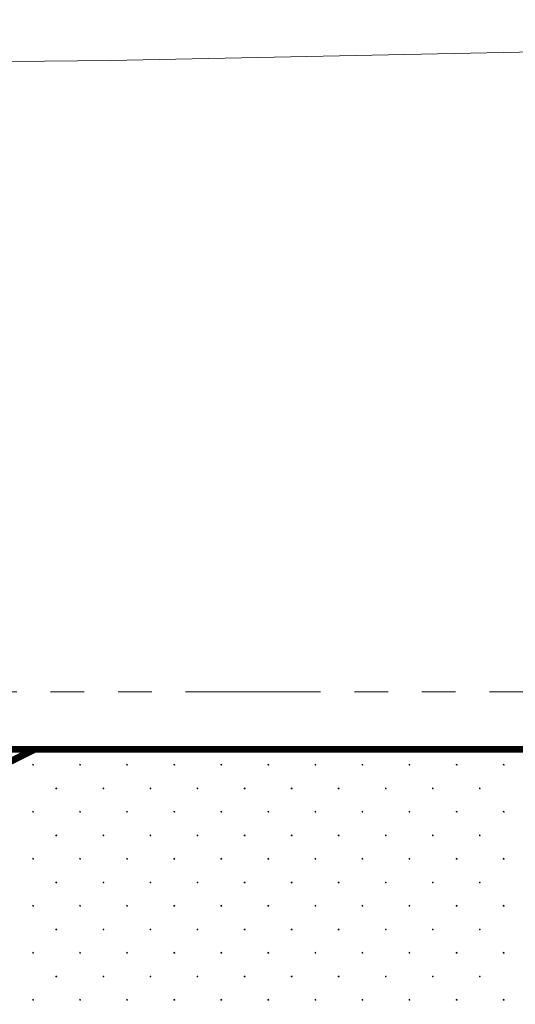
# Model space of a CAD drawing. Header units: millimetres. Extents: x 615418 to 955542, y 450519 to 646666.
# Tile 38 of 84: x 729923 to 737263, y 607027 to 621617. Entities that reach past the tile are written whole.
import ezdxf

# ---------------------------------------------------------------- set-up
doc = ezdxf.new("R2010")
doc.units = ezdxf.units.MM
doc.linetypes.add('ACISOTGB', pattern=[9, 4, -1, 1, -1, 1, -1])
for name, color, linetype in [('C3D-Профиль', 7, 'Continuous'), ('Fill', 7, 'Continuous'), ('Бетон_условный', 7, 'Continuous')]:
    doc.layers.add(name, color=color, linetype=linetype)
doc.layers.add('ИИ_ОФОРМЛЕНИЕ_015', color=7, linetype='Continuous', lineweight=15)

msp = doc.modelspace()

# ---------------------------------------------------------------- linework, layer by layer
at = {"layer": 'C3D-Профиль', "linetype": 'Continuous', "lineweight": 13, "flags": 128}
msp.add_lwpolyline([(718527.4, 620885.8), (731268.3, 621009.9), (737808.7, 621145.3), (741503.8, 621068.1), (747737.6, 620968), (754289.3, 620861.6)], dxfattribs=at)
at = {"layer": 'Fill', "linetype": 'Continuous', "lineweight": 13}
for p, q in [((730122.8, 610583.6), (730115, 610581.1)), ((730115.1, 610581.1), (730115.1, 610572.9)), ((730115.1, 610572.9), (730122.9, 610570.4)), ((730127.6, 610577), (730122.8, 610583.6)), ((730122.8, 610570.4), (730127.6, 610577)), ((730819.7, 610583.6), (730812, 610581.1)), ((730812, 610581.1), (730812, 610572.9)), ((730812.1, 610572.9), (730819.8, 610570.4)), ((730819.7, 610570.4), (730824.5, 610577)), ((730824.5, 610577), (730819.8, 610583.6)), ((731516.6, 610583.6), (731508.9, 610581.1)), ((731508.9, 610581.1), (731508.9, 610572.9)), ((731509, 610572.9), (731516.8, 610570.4)), ((731516.6, 610570.4), (731521.4, 610577)), ((731521.5, 610577), (731516.7, 610583.6)), ((732213.6, 610583.6), (732205.8, 610581.1)), ((732205.9, 610581.1), (732205.9, 610572.9)), ((732205.9, 610572.9), (732213.7, 610570.4)), ((732218.4, 610577), (732213.6, 610583.6)), ((732213.6, 610570.4), (732218.4, 610577)), ((732910.5, 610583.6), (732902.8, 610581.1)), ((732902.8, 610581.1), (732902.8, 610572.9)), ((732902.9, 610572.9), (732910.6, 610570.4)), ((732915.3, 610577), (732910.5, 610583.6)), ((732910.5, 610570.4), (732915.3, 610577)), ((733607.4, 610583.6), (733599.7, 610581.1)), ((733599.7, 610581.1), (733599.7, 610572.9)), ((733599.8, 610572.9), (733607.5, 610570.4)), ((733607.4, 610570.4), (733612.2, 610577)), ((733612.3, 610577), (733607.5, 610583.6)), ((734304.4, 610583.6), (734296.6, 610581.1)), ((734296.7, 610581.1), (734296.7, 610572.9)), ((734296.7, 610572.9), (734304.5, 610570.4)), ((734309.2, 610577), (734304.4, 610583.6)), ((734304.4, 610570.4), (734309.2, 610577)), ((735001.3, 610583.6), (734993.5, 610581.1)), ((734993.6, 610581.1), (734993.6, 610572.9)), ((734993.6, 610572.9), (735001.4, 610570.4)), ((735006.1, 610577), (735001.3, 610583.6)), ((735001.3, 610570.4), (735006.1, 610577)), ((735698.2, 610583.6), (735690.5, 610581.1)), ((735690.5, 610581.1), (735690.5, 610572.9)), ((735690.6, 610572.9), (735698.3, 610570.4)), ((735698.2, 610570.4), (735703, 610577)), ((735703.1, 610577), (735698.3, 610583.6)), ((736395.2, 610583.6), (736387.4, 610581.1)), ((736387.4, 610581.1), (736387.4, 610572.9)), ((736387.5, 610572.9), (736395.3, 610570.4)), ((736400, 610577), (736395.2, 610583.6)), ((736395.2, 610570.4), (736399.9, 610577)), ((737092.1, 610583.6), (737084.3, 610581.1)), ((737084.4, 610581.1), (737084.4, 610572.9)), ((737084.4, 610572.9), (737092.2, 610570.4)), ((737096.9, 610577), (737092.1, 610583.6)), ((737092.1, 610570.4), (737096.9, 610577)), ((730467.8, 610232), (730460, 610229.5)), ((730460.1, 610229.5), (730460.1, 610221.3)), ((730460.1, 610221.3), (730467.9, 610218.8)), ((730472.6, 610225.4), (730467.8, 610232)), ((730467.8, 610218.8), (730472.6, 610225.4)), ((731164.7, 610232), (731157, 610229.5)), ((731157, 610229.5), (731157, 610221.3)), ((731157.1, 610221.3), (731164.8, 610218.8)), ((731164.7, 610218.8), (731169.5, 610225.4)), ((731169.5, 610225.4), (731164.8, 610232)), ((731861.6, 610232), (731853.9, 610229.5)), ((731853.9, 610229.5), (731853.9, 610221.3)), ((731854, 610221.3), (731861.8, 610218.8)), ((731861.6, 610218.8), (731866.4, 610225.4)), ((731866.5, 610225.4), (731861.7, 610232)), ((732558.6, 610232), (732550.8, 610229.5)), ((732550.9, 610229.5), (732550.9, 610221.3)), ((732550.9, 610221.3), (732558.7, 610218.8)), ((732563.4, 610225.4), (732558.6, 610232)), ((732558.6, 610218.8), (732563.4, 610225.4)), ((733255.5, 610232), (733247.8, 610229.5)), ((733247.8, 610229.5), (733247.8, 610221.3)), ((733247.9, 610221.3), (733255.6, 610218.8)), ((733260.3, 610225.4), (733255.5, 610232)), ((733255.5, 610218.8), (733260.3, 610225.4)), ((733952.4, 610232), (733944.7, 610229.5)), ((733944.7, 610229.5), (733944.7, 610221.3)), ((733944.8, 610221.3), (733952.5, 610218.8)), ((733952.4, 610218.8), (733957.2, 610225.4)), ((733957.3, 610225.4), (733952.5, 610232)), ((734649.4, 610232), (734641.6, 610229.5)), ((734641.7, 610229.5), (734641.7, 610221.3)), ((734641.7, 610221.3), (734649.5, 610218.8)), ((734654.2, 610225.4), (734649.4, 610232)), ((734649.4, 610218.8), (734654.2, 610225.4)), ((735346.3, 610232), (735338.5, 610229.5)), ((735338.6, 610229.5), (735338.6, 610221.3)), ((735338.6, 610221.3), (735346.4, 610218.8)), ((735351.1, 610225.4), (735346.3, 610232)), ((735346.3, 610218.8), (735351.1, 610225.4)), ((736043.2, 610232), (736035.5, 610229.5)), ((736035.5, 610229.5), (736035.5, 610221.3)), ((736035.6, 610221.3), (736043.3, 610218.8)), ((736043.2, 610218.8), (736048, 610225.4)), ((736048.1, 610225.4), (736043.3, 610232)), ((736740.2, 610232), (736732.4, 610229.5)), ((736732.4, 610229.5), (736732.4, 610221.3)), ((736732.5, 610221.3), (736740.3, 610218.8)), ((736745, 610225.4), (736740.2, 610232)), ((736740.2, 610218.8), (736744.9, 610225.4)), ((730122.8, 609887), (730115, 609884.5)), ((730115.1, 609884.5), (730115.1, 609876.3)), ((730115.1, 609876.3), (730122.9, 609873.8)), ((730127.6, 609880.4), (730122.8, 609887)), ((730122.8, 609873.8), (730127.6, 609880.4)), ((730819.7, 609887), (730812, 609884.5)), ((730812, 609884.5), (730812, 609876.3)), ((730812.1, 609876.3), (730819.8, 609873.8)), ((730819.7, 609873.8), (730824.5, 609880.4)), ((730824.5, 609880.4), (730819.8, 609887)), ((731516.6, 609887), (731508.9, 609884.5)), ((731508.9, 609884.5), (731508.9, 609876.3)), ((731509, 609876.3), (731516.8, 609873.8)), ((731516.6, 609873.8), (731521.4, 609880.4)), ((731521.5, 609880.4), (731516.7, 609887)), ((732213.6, 609887), (732205.8, 609884.5)), ((732205.9, 609884.5), (732205.9, 609876.3)), ((732205.9, 609876.3), (732213.7, 609873.8)), ((732218.4, 609880.4), (732213.6, 609887)), ((732213.6, 609873.8), (732218.4, 609880.4)), ((732910.5, 609887), (732902.8, 609884.5)), ((732902.8, 609884.5), (732902.8, 609876.3)), ((732902.9, 609876.3), (732910.6, 609873.8)), ((732915.3, 609880.4), (732910.5, 609887)), ((732910.5, 609873.8), (732915.3, 609880.4)), ((733607.4, 609887), (733599.7, 609884.5)), ((733599.7, 609884.5), (733599.7, 609876.3)), ((733599.8, 609876.3), (733607.5, 609873.8)), ((733607.4, 609873.8), (733612.2, 609880.4)), ((733612.3, 609880.4), (733607.5, 609887)), ((734304.4, 609887), (734296.6, 609884.5)), ((734296.7, 609884.5), (734296.7, 609876.3)), ((734296.7, 609876.3), (734304.5, 609873.8)), ((734309.2, 609880.4), (734304.4, 609887)), ((734304.4, 609873.8), (734309.2, 609880.4)), ((735001.3, 609887), (734993.5, 609884.5)), ((734993.6, 609884.5), (734993.6, 609876.3)), ((734993.6, 609876.3), (735001.4, 609873.8)), ((735006.1, 609880.4), (735001.3, 609887)), ((735001.3, 609873.8), (735006.1, 609880.4)), ((735698.2, 609887), (735690.5, 609884.5)), ((735690.5, 609884.5), (735690.5, 609876.3)), ((735690.6, 609876.3), (735698.3, 609873.8)), ((735698.2, 609873.8), (735703, 609880.4)), ((735703.1, 609880.4), (735698.3, 609887)), ((736395.2, 609887), (736387.4, 609884.5)), ((736387.4, 609884.5), (736387.4, 609876.3)), ((736387.5, 609876.3), (736395.3, 609873.8)), ((736400, 609880.4), (736395.2, 609887)), ((736395.2, 609873.8), (736399.9, 609880.4)), ((737092.1, 609887), (737084.3, 609884.5)), ((737084.4, 609884.5), (737084.4, 609876.3)), ((737084.4, 609876.3), (737092.2, 609873.8)), ((737096.9, 609880.4), (737092.1, 609887)), ((737092.1, 609873.8), (737096.9, 609880.4)), ((730467.8, 609535.4), (730460, 609532.9)), ((730460.1, 609532.9), (730460.1, 609524.7)), ((730460.1, 609524.7), (730467.9, 609522.2)), ((730472.6, 609528.8), (730467.8, 609535.4)), ((730467.8, 609522.2), (730472.6, 609528.8)), ((731164.7, 609535.4), (731157, 609532.9)), ((731157, 609532.9), (731157, 609524.7)), ((731157.1, 609524.7), (731164.8, 609522.2)), ((731164.7, 609522.2), (731169.5, 609528.8)), ((731169.5, 609528.8), (731164.8, 609535.4)), ((731861.6, 609535.4), (731853.9, 609532.9)), ((731853.9, 609532.9), (731853.9, 609524.7)), ((731854, 609524.7), (731861.8, 609522.2)), ((731861.6, 609522.2), (731866.4, 609528.8)), ((731866.5, 609528.8), (731861.7, 609535.4)), ((732558.6, 609535.4), (732550.8, 609532.9)), ((732550.9, 609532.9), (732550.9, 609524.7)), ((732550.9, 609524.7), (732558.7, 609522.2)), ((732563.4, 609528.8), (732558.6, 609535.4)), ((732558.6, 609522.2), (732563.4, 609528.8)), ((733255.5, 609535.4), (733247.8, 609532.9)), ((733247.8, 609532.9), (733247.8, 609524.7)), ((733247.9, 609524.7), (733255.6, 609522.2)), ((733260.3, 609528.8), (733255.5, 609535.4)), ((733255.5, 609522.2), (733260.3, 609528.8)), ((733952.4, 609535.4), (733944.7, 609532.9)), ((733944.7, 609532.9), (733944.7, 609524.7)), ((733944.8, 609524.7), (733952.5, 609522.2)), ((733952.4, 609522.2), (733957.2, 609528.8)), ((733957.3, 609528.8), (733952.5, 609535.4)), ((734649.4, 609535.4), (734641.6, 609532.9)), ((734641.7, 609532.9), (734641.7, 609524.7)), ((734641.7, 609524.7), (734649.5, 609522.2)), ((734654.2, 609528.8), (734649.4, 609535.4)), ((734649.4, 609522.2), (734654.2, 609528.8)), ((735346.3, 609535.4), (735338.5, 609532.9)), ((735338.6, 609532.9), (735338.6, 609524.7)), ((735338.6, 609524.7), (735346.4, 609522.2)), ((735351.1, 609528.8), (735346.3, 609535.4)), ((735346.3, 609522.2), (735351.1, 609528.8)), ((736043.2, 609535.4), (736035.5, 609532.9)), ((736035.5, 609532.9), (736035.5, 609524.7)), ((736035.6, 609524.7), (736043.3, 609522.2)), ((736043.2, 609522.2), (736048, 609528.8)), ((736048.1, 609528.8), (736043.3, 609535.4)), ((736740.2, 609535.4), (736732.4, 609532.9)), ((736732.4, 609532.9), (736732.4, 609524.7)), ((736732.5, 609524.7), (736740.3, 609522.2)), ((736745, 609528.8), (736740.2, 609535.4)), ((736740.2, 609522.2), (736744.9, 609528.8)), ((730122.8, 609190.4), (730115, 609187.9)), ((730115.1, 609187.9), (730115.1, 609179.7)), ((730115.1, 609179.7), (730122.9, 609177.2)), ((730127.6, 609183.8), (730122.8, 609190.4)), ((730122.8, 609177.2), (730127.6, 609183.8)), ((730819.7, 609190.4), (730812, 609187.9)), ((730812, 609187.9), (730812, 609179.7)), ((730812.1, 609179.7), (730819.8, 609177.2)), ((730819.7, 609177.2), (730824.5, 609183.8)), ((730824.5, 609183.8), (730819.8, 609190.4)), ((731516.6, 609190.4), (731508.9, 609187.9)), ((731508.9, 609187.9), (731508.9, 609179.7)), ((731509, 609179.7), (731516.8, 609177.2)), ((731516.6, 609177.2), (731521.4, 609183.8)), ((731521.5, 609183.8), (731516.7, 609190.4)), ((732213.6, 609190.4), (732205.8, 609187.9)), ((732205.9, 609187.9), (732205.9, 609179.7)), ((732205.9, 609179.7), (732213.7, 609177.2)), ((732218.4, 609183.8), (732213.6, 609190.4)), ((732213.6, 609177.2), (732218.4, 609183.8)), ((732910.5, 609190.4), (732902.8, 609187.9)), ((732902.8, 609187.9), (732902.8, 609179.7)), ((732902.9, 609179.7), (732910.6, 609177.2)), ((732915.3, 609183.8), (732910.5, 609190.4)), ((732910.5, 609177.2), (732915.3, 609183.8)), ((733607.4, 609190.4), (733599.7, 609187.9)), ((733599.7, 609187.9), (733599.7, 609179.7)), ((733599.8, 609179.7), (733607.5, 609177.2)), ((733607.4, 609177.2), (733612.2, 609183.8)), ((733612.3, 609183.8), (733607.5, 609190.4)), ((734304.4, 609190.4), (734296.6, 609187.9)), ((734296.7, 609187.9), (734296.7, 609179.7)), ((734296.7, 609179.7), (734304.5, 609177.2)), ((734309.2, 609183.8), (734304.4, 609190.4)), ((734304.4, 609177.2), (734309.2, 609183.8)), ((735001.3, 609190.4), (734993.5, 609187.9)), ((734993.6, 609187.9), (734993.6, 609179.7)), ((734993.6, 609179.7), (735001.4, 609177.2)), ((735006.1, 609183.8), (735001.3, 609190.4)), ((735001.3, 609177.2), (735006.1, 609183.8)), ((735698.2, 609190.4), (735690.5, 609187.9)), ((735690.5, 609187.9), (735690.5, 609179.7)), ((735690.6, 609179.7), (735698.3, 609177.2)), ((735698.2, 609177.2), (735703, 609183.8)), ((735703.1, 609183.8), (735698.3, 609190.4)), ((736395.2, 609190.4), (736387.4, 609187.9)), ((736387.4, 609187.9), (736387.4, 609179.7)), ((736387.5, 609179.7), (736395.3, 609177.2)), ((736400, 609183.8), (736395.2, 609190.4)), ((736395.2, 609177.2), (736399.9, 609183.8)), ((737092.1, 609190.4), (737084.3, 609187.9)), ((737084.4, 609187.9), (737084.4, 609179.7)), ((737084.4, 609179.7), (737092.2, 609177.2)), ((737096.9, 609183.8), (737092.1, 609190.4)), ((737092.1, 609177.2), (737096.9, 609183.8)), ((730467.8, 608838.8), (730460, 608836.3)), ((730460.1, 608836.3), (730460.1, 608828.1)), ((730460.1, 608828.2), (730467.9, 608825.7)), ((730472.6, 608832.2), (730467.8, 608838.8)), ((730467.8, 608825.6), (730472.6, 608832.2)), ((731164.7, 608838.8), (731157, 608836.3)), ((731157, 608836.3), (731157, 608828.1)), ((731157.1, 608828.2), (731164.8, 608825.7)), ((731164.7, 608825.6), (731169.5, 608832.2)), ((731169.5, 608832.2), (731164.8, 608838.8)), ((731861.6, 608838.8), (731853.9, 608836.3)), ((731853.9, 608836.3), (731853.9, 608828.1)), ((731854, 608828.2), (731861.8, 608825.7)), ((731861.6, 608825.6), (731866.4, 608832.2)), ((731866.5, 608832.2), (731861.7, 608838.8)), ((732558.6, 608838.8), (732550.8, 608836.3)), ((732550.9, 608836.3), (732550.9, 608828.1)), ((732550.9, 608828.2), (732558.7, 608825.7)), ((732563.4, 608832.2), (732558.6, 608838.8)), ((732558.6, 608825.6), (732563.4, 608832.2)), ((733255.5, 608838.8), (733247.8, 608836.3)), ((733247.8, 608836.3), (733247.8, 608828.1)), ((733247.9, 608828.2), (733255.6, 608825.7)), ((733260.3, 608832.2), (733255.5, 608838.8)), ((733255.5, 608825.6), (733260.3, 608832.2)), ((733952.4, 608838.8), (733944.7, 608836.3)), ((733944.7, 608836.3), (733944.7, 608828.1)), ((733944.8, 608828.2), (733952.5, 608825.7)), ((733952.4, 608825.6), (733957.2, 608832.2)), ((733957.3, 608832.2), (733952.5, 608838.8)), ((734649.4, 608838.8), (734641.6, 608836.3)), ((734641.7, 608836.3), (734641.7, 608828.1)), ((734641.7, 608828.2), (734649.5, 608825.7)), ((734654.2, 608832.2), (734649.4, 608838.8)), ((734649.4, 608825.6), (734654.2, 608832.2)), ((735346.3, 608838.8), (735338.5, 608836.3)), ((735338.6, 608836.3), (735338.6, 608828.1)), ((735338.6, 608828.2), (735346.4, 608825.7)), ((735351.1, 608832.2), (735346.3, 608838.8)), ((735346.3, 608825.6), (735351.1, 608832.2)), ((736043.2, 608838.8), (736035.5, 608836.3)), ((736035.5, 608836.3), (736035.5, 608828.1)), ((736035.6, 608828.2), (736043.3, 608825.7)), ((736043.2, 608825.6), (736048, 608832.2)), ((736048.1, 608832.2), (736043.3, 608838.8)), ((736740.2, 608838.8), (736732.4, 608836.3)), ((736732.4, 608836.3), (736732.4, 608828.1)), ((736732.5, 608828.2), (736740.3, 608825.7)), ((736745, 608832.2), (736740.2, 608838.8)), ((736740.2, 608825.6), (736744.9, 608832.2)), ((730122.8, 608493.8), (730115, 608491.3)), ((730115.1, 608491.3), (730115.1, 608483.1)), ((730115.1, 608483.2), (730122.9, 608480.7)), ((730127.6, 608487.2), (730122.8, 608493.8)), ((730122.8, 608480.6), (730127.6, 608487.2)), ((730819.7, 608493.8), (730812, 608491.3)), ((730812, 608491.3), (730812, 608483.1)), ((730812.1, 608483.2), (730819.8, 608480.7)), ((730819.7, 608480.6), (730824.5, 608487.2)), ((730824.5, 608487.2), (730819.8, 608493.8)), ((731516.6, 608493.8), (731508.9, 608491.3)), ((731508.9, 608491.3), (731508.9, 608483.1)), ((731509, 608483.2), (731516.8, 608480.7)), ((731516.6, 608480.6), (731521.4, 608487.2)), ((731521.5, 608487.2), (731516.7, 608493.8)), ((732213.6, 608493.8), (732205.8, 608491.3)), ((732205.9, 608491.3), (732205.9, 608483.1)), ((732205.9, 608483.2), (732213.7, 608480.7)), ((732218.4, 608487.2), (732213.6, 608493.8)), ((732213.6, 608480.6), (732218.4, 608487.2)), ((732910.5, 608493.8), (732902.8, 608491.3)), ((732902.8, 608491.3), (732902.8, 608483.1)), ((732902.9, 608483.2), (732910.6, 608480.7)), ((732915.3, 608487.2), (732910.5, 608493.8)), ((732910.5, 608480.6), (732915.3, 608487.2)), ((733607.4, 608493.8), (733599.7, 608491.3)), ((733599.7, 608491.3), (733599.7, 608483.1)), ((733599.8, 608483.2), (733607.5, 608480.7)), ((733607.4, 608480.6), (733612.2, 608487.2)), ((733612.3, 608487.2), (733607.5, 608493.8)), ((734304.4, 608493.8), (734296.6, 608491.3)), ((734296.7, 608491.3), (734296.7, 608483.1)), ((734296.7, 608483.2), (734304.5, 608480.7)), ((734309.2, 608487.2), (734304.4, 608493.8)), ((734304.4, 608480.6), (734309.2, 608487.2)), ((735001.3, 608493.8), (734993.5, 608491.3)), ((734993.6, 608491.3), (734993.6, 608483.1)), ((734993.6, 608483.2), (735001.4, 608480.7)), ((735006.1, 608487.2), (735001.3, 608493.8)), ((735001.3, 608480.6), (735006.1, 608487.2)), ((735698.2, 608493.8), (735690.5, 608491.3)), ((735690.5, 608491.3), (735690.5, 608483.1)), ((735690.6, 608483.2), (735698.3, 608480.7)), ((735698.2, 608480.6), (735703, 608487.2)), ((735703.1, 608487.2), (735698.3, 608493.8)), ((736395.2, 608493.8), (736387.4, 608491.3)), ((736387.4, 608491.3), (736387.4, 608483.1)), ((736387.5, 608483.2), (736395.3, 608480.7)), ((736400, 608487.2), (736395.2, 608493.8)), ((736395.2, 608480.6), (736399.9, 608487.2)), ((737092.1, 608493.8), (737084.3, 608491.3)), ((737084.4, 608491.3), (737084.4, 608483.1)), ((737084.4, 608483.2), (737092.2, 608480.7)), ((737096.9, 608487.2), (737092.1, 608493.8)), ((737092.1, 608480.6), (737096.9, 608487.2)), ((730467.8, 608142.2), (730460, 608139.7)), ((730460.1, 608139.7), (730460.1, 608131.5)), ((730460.1, 608131.6), (730467.9, 608129.1)), ((730472.6, 608135.6), (730467.8, 608142.2)), ((730467.8, 608129), (730472.6, 608135.6)), ((731164.7, 608142.2), (731157, 608139.7)), ((731157, 608139.7), (731157, 608131.5)), ((731157.1, 608131.6), (731164.8, 608129.1)), ((731164.7, 608129), (731169.5, 608135.6)), ((731169.5, 608135.6), (731164.8, 608142.2)), ((731861.6, 608142.2), (731853.9, 608139.7)), ((731853.9, 608139.7), (731853.9, 608131.5)), ((731854, 608131.6), (731861.8, 608129.1)), ((731861.6, 608129), (731866.4, 608135.6)), ((731866.5, 608135.6), (731861.7, 608142.2)), ((732558.6, 608142.2), (732550.8, 608139.7)), ((732550.9, 608139.7), (732550.9, 608131.5)), ((732550.9, 608131.6), (732558.7, 608129.1)), ((732563.4, 608135.6), (732558.6, 608142.2)), ((732558.6, 608129), (732563.4, 608135.6)), ((733255.5, 608142.2), (733247.8, 608139.7)), ((733247.8, 608139.7), (733247.8, 608131.5)), ((733247.9, 608131.6), (733255.6, 608129.1)), ((733260.3, 608135.6), (733255.5, 608142.2)), ((733255.5, 608129), (733260.3, 608135.6)), ((733952.4, 608142.2), (733944.7, 608139.7)), ((733944.7, 608139.7), (733944.7, 608131.5)), ((733944.8, 608131.6), (733952.5, 608129.1)), ((733952.4, 608129), (733957.2, 608135.6)), ((733957.3, 608135.6), (733952.5, 608142.2)), ((734649.4, 608142.2), (734641.6, 608139.7)), ((734641.7, 608139.7), (734641.7, 608131.5)), ((734641.7, 608131.6), (734649.5, 608129.1)), ((734654.2, 608135.6), (734649.4, 608142.2)), ((734649.4, 608129), (734654.2, 608135.6)), ((735346.3, 608142.2), (735338.5, 608139.7)), ((735338.6, 608139.7), (735338.6, 608131.5)), ((735338.6, 608131.6), (735346.4, 608129.1)), ((735351.1, 608135.6), (735346.3, 608142.2)), ((735346.3, 608129), (735351.1, 608135.6)), ((736043.2, 608142.2), (736035.5, 608139.7)), ((736035.5, 608139.7), (736035.5, 608131.5)), ((736035.6, 608131.6), (736043.3, 608129.1)), ((736043.2, 608129), (736048, 608135.6)), ((736048.1, 608135.6), (736043.3, 608142.2)), ((736740.2, 608142.2), (736732.4, 608139.7)), ((736732.4, 608139.7), (736732.4, 608131.5)), ((736732.5, 608131.6), (736740.3, 608129.1)), ((736745, 608135.6), (736740.2, 608142.2)), ((736740.2, 608129), (736744.9, 608135.6)), ((730122.8, 607797.2), (730115, 607794.7)), ((730115.1, 607794.7), (730115.1, 607786.5)), ((730115.1, 607786.6), (730122.9, 607784.1)), ((730127.6, 607790.6), (730122.8, 607797.2)), ((730122.8, 607784), (730127.6, 607790.6)), ((730819.7, 607797.2), (730812, 607794.7)), ((730812, 607794.7), (730812, 607786.5)), ((730812.1, 607786.6), (730819.8, 607784.1)), ((730819.7, 607784), (730824.5, 607790.6)), ((730824.5, 607790.6), (730819.8, 607797.2)), ((731516.6, 607797.2), (731508.9, 607794.7)), ((731508.9, 607794.7), (731508.9, 607786.5)), ((731509, 607786.6), (731516.8, 607784.1)), ((731516.6, 607784), (731521.4, 607790.6)), ((731521.5, 607790.6), (731516.7, 607797.2)), ((732213.6, 607797.2), (732205.8, 607794.7)), ((732205.9, 607794.7), (732205.9, 607786.5)), ((732205.9, 607786.6), (732213.7, 607784.1)), ((732218.4, 607790.6), (732213.6, 607797.2)), ((732213.6, 607784), (732218.4, 607790.6)), ((732910.5, 607797.2), (732902.8, 607794.7)), ((732902.8, 607794.7), (732902.8, 607786.5)), ((732902.9, 607786.6), (732910.6, 607784.1)), ((732915.3, 607790.6), (732910.5, 607797.2)), ((732910.5, 607784), (732915.3, 607790.6)), ((733607.4, 607797.2), (733599.7, 607794.7)), ((733599.7, 607794.7), (733599.7, 607786.5)), ((733599.8, 607786.6), (733607.5, 607784.1)), ((733607.4, 607784), (733612.2, 607790.6)), ((733612.3, 607790.6), (733607.5, 607797.2)), ((734304.4, 607797.2), (734296.6, 607794.7)), ((734296.7, 607794.7), (734296.7, 607786.5)), ((734296.7, 607786.6), (734304.5, 607784.1)), ((734309.2, 607790.6), (734304.4, 607797.2)), ((734304.4, 607784), (734309.2, 607790.6)), ((735001.3, 607797.2), (734993.5, 607794.7)), ((734993.6, 607794.7), (734993.6, 607786.5)), ((734993.6, 607786.6), (735001.4, 607784.1)), ((735006.1, 607790.6), (735001.3, 607797.2)), ((735001.3, 607784), (735006.1, 607790.6)), ((735698.2, 607797.2), (735690.5, 607794.7)), ((735690.5, 607794.7), (735690.5, 607786.5)), ((735690.6, 607786.6), (735698.3, 607784.1)), ((735698.2, 607784), (735703, 607790.6)), ((735703.1, 607790.6), (735698.3, 607797.2)), ((736395.2, 607797.2), (736387.4, 607794.7)), ((736387.4, 607794.7), (736387.4, 607786.5)), ((736387.5, 607786.6), (736395.3, 607784.1)), ((736400, 607790.6), (736395.2, 607797.2)), ((736395.2, 607784), (736399.9, 607790.6)), ((737092.1, 607797.2), (737084.3, 607794.7)), ((737084.4, 607794.7), (737084.4, 607786.5)), ((737084.4, 607786.6), (737092.2, 607784.1)), ((737096.9, 607790.6), (737092.1, 607797.2)), ((737092.1, 607784), (737096.9, 607790.6)), ((730467.8, 607445.6), (730460, 607443.1)), ((730460.1, 607443.1), (730460.1, 607435)), ((730460.1, 607435), (730467.9, 607432.5)), ((730472.6, 607439), (730467.8, 607445.6)), ((730467.8, 607432.4), (730472.6, 607439)), ((731164.7, 607445.6), (731157, 607443.1)), ((731157, 607443.1), (731157, 607435)), ((731157.1, 607435), (731164.8, 607432.5)), ((731164.7, 607432.4), (731169.5, 607439)), ((731169.5, 607439), (731164.8, 607445.6)), ((731861.6, 607445.6), (731853.9, 607443.1)), ((731853.9, 607443.1), (731853.9, 607435)), ((731854, 607435), (731861.8, 607432.5)), ((731861.6, 607432.4), (731866.4, 607439)), ((731866.5, 607439), (731861.7, 607445.6)), ((732558.6, 607445.6), (732550.8, 607443.1)), ((732550.9, 607443.1), (732550.9, 607435)), ((732550.9, 607435), (732558.7, 607432.5)), ((732563.4, 607439), (732558.6, 607445.6)), ((732558.6, 607432.4), (732563.4, 607439)), ((733255.5, 607445.6), (733247.8, 607443.1)), ((733247.8, 607443.1), (733247.8, 607435)), ((733247.9, 607435), (733255.6, 607432.5)), ((733260.3, 607439), (733255.5, 607445.6)), ((733255.5, 607432.4), (733260.3, 607439)), ((733952.4, 607445.6), (733944.7, 607443.1)), ((733944.7, 607443.1), (733944.7, 607435)), ((733944.8, 607435), (733952.5, 607432.5)), ((733952.4, 607432.4), (733957.2, 607439)), ((733957.3, 607439), (733952.5, 607445.6)), ((734649.4, 607445.6), (734641.6, 607443.1)), ((734641.7, 607443.1), (734641.7, 607435)), ((734641.7, 607435), (734649.5, 607432.5)), ((734654.2, 607439), (734649.4, 607445.6)), ((734649.4, 607432.4), (734654.2, 607439)), ((735346.3, 607445.6), (735338.5, 607443.1)), ((735338.6, 607443.1), (735338.6, 607435)), ((735338.6, 607435), (735346.4, 607432.5)), ((735351.1, 607439), (735346.3, 607445.6)), ((735346.3, 607432.4), (735351.1, 607439)), ((736043.2, 607445.6), (736035.5, 607443.1)), ((736035.5, 607443.1), (736035.5, 607435)), ((736035.6, 607435), (736043.3, 607432.5)), ((736043.2, 607432.4), (736048, 607439)), ((736048.1, 607439), (736043.3, 607445.6)), ((736740.2, 607445.6), (736732.4, 607443.1)), ((736732.4, 607443.1), (736732.4, 607435)), ((736732.5, 607435), (736740.3, 607432.5)), ((736745, 607439), (736740.2, 607445.6)), ((736740.2, 607432.4), (736744.9, 607439)), ((730122.8, 607100.6), (730115, 607098.1)), ((730127.6, 607094), (730122.8, 607100.6)), ((730819.7, 607100.6), (730812, 607098.1)), ((730824.5, 607094), (730819.8, 607100.6)), ((731516.6, 607100.6), (731508.9, 607098.1)), ((731521.5, 607094), (731516.7, 607100.6)), ((732213.6, 607100.6), (732205.8, 607098.1)), ((732218.4, 607094), (732213.6, 607100.6)), ((732910.5, 607100.6), (732902.8, 607098.1)), ((732915.3, 607094), (732910.5, 607100.6)), ((733607.4, 607100.6), (733599.7, 607098.1)), ((733612.3, 607094), (733607.5, 607100.6)), ((734304.4, 607100.6), (734296.6, 607098.1)), ((734309.2, 607094), (734304.4, 607100.6)), ((735001.3, 607100.6), (734993.5, 607098.1)), ((735006.1, 607094), (735001.3, 607100.6)), ((735698.2, 607100.6), (735690.5, 607098.1)), ((735703.1, 607094), (735698.3, 607100.6)), ((736395.2, 607100.6), (736387.4, 607098.1)), ((736400, 607094), (736395.2, 607100.6)), ((737092.1, 607100.6), (737084.3, 607098.1)), ((737096.9, 607094), (737092.1, 607100.6)), ((730115.1, 607098.1), (730115.1, 607090)), ((730115.1, 607090), (730122.9, 607087.5)), ((730122.8, 607087.4), (730127.6, 607094)), ((730812, 607098.1), (730812, 607090)), ((730812.1, 607090), (730819.8, 607087.5)), ((730819.7, 607087.4), (730824.5, 607094)), ((731508.9, 607098.1), (731508.9, 607090)), ((731509, 607090), (731516.8, 607087.5)), ((731516.6, 607087.4), (731521.4, 607094)), ((732205.9, 607098.1), (732205.9, 607090)), ((732205.9, 607090), (732213.7, 607087.5)), ((732213.6, 607087.4), (732218.4, 607094)), ((732902.8, 607098.1), (732902.8, 607090)), ((732902.9, 607090), (732910.6, 607087.5)), ((732910.5, 607087.4), (732915.3, 607094)), ((733599.7, 607098.1), (733599.7, 607090)), ((733599.8, 607090), (733607.5, 607087.5)), ((733607.4, 607087.4), (733612.2, 607094)), ((734296.7, 607098.1), (734296.7, 607090)), ((734296.7, 607090), (734304.5, 607087.5)), ((734304.4, 607087.4), (734309.2, 607094)), ((734993.6, 607098.1), (734993.6, 607090)), ((734993.6, 607090), (735001.4, 607087.5)), ((735001.3, 607087.4), (735006.1, 607094)), ((735690.5, 607098.1), (735690.5, 607090)), ((735690.6, 607090), (735698.3, 607087.5)), ((735698.2, 607087.4), (735703, 607094)), ((736387.4, 607098.1), (736387.4, 607090)), ((736387.5, 607090), (736395.3, 607087.5)), ((736395.2, 607087.4), (736399.9, 607094)), ((737084.4, 607098.1), (737084.4, 607090)), ((737084.4, 607090), (737092.2, 607087.5)), ((737092.1, 607087.4), (737096.9, 607094))]:
    msp.add_line(p, q, dxfattribs=at)
at = {"layer": 'Бетон_условный', "color": 0, "linetype": 'ACISOTGB', "lineweight": 20, "ltscale": 500}
msp.add_lwpolyline([(682879.1, 611055.8), (682879.1, 611655.8), (750686.2, 611655.8), (750686.2, 622305.8), (765897, 622305.8), (765897, 631105.8), (769597, 631105.8), (769597, 621305.8), (779417, 621305.8), (779417, 609755.8), (804417, 609755.8), (804417, 612255.8), (805167, 612255.8), (810667, 609755.8), (883917, 609755.8), (889167, 611855.8), (889667, 611855.8)], dxfattribs=at)
at = {"layer": 'ИИ_ОФОРМЛЕНИЕ_015', "color": 42, "lineweight": 25, "const_width": 100}
for points in [[(645585, 621325.9), (647029.1, 620355.8), (655029.1, 620355.8), (670029.1, 614355.8), (673029.1, 614355.8), (681279.1, 611055.8), (723577, 611055.8), (725277, 610205.8), (727347, 610205.8), (728547, 610805.8), (738467, 610805.8), (748367, 605855.8), (754973.8, 605855.8)], [(647185, 621325.9), (648629.1, 620355.8), (656629.1, 620355.8), (671629.1, 614355.8), (674629.1, 614355.8), (682879.1, 611055.8), (725177, 611055.8), (726877, 610205.8), (728947, 610205.8), (730147, 610805.8), (738467, 610805.8), (748367, 605855.8), (754973.8, 605864.8)]]:
    msp.add_lwpolyline(points, dxfattribs=at)

doc.saveas('drawing.dxf')
